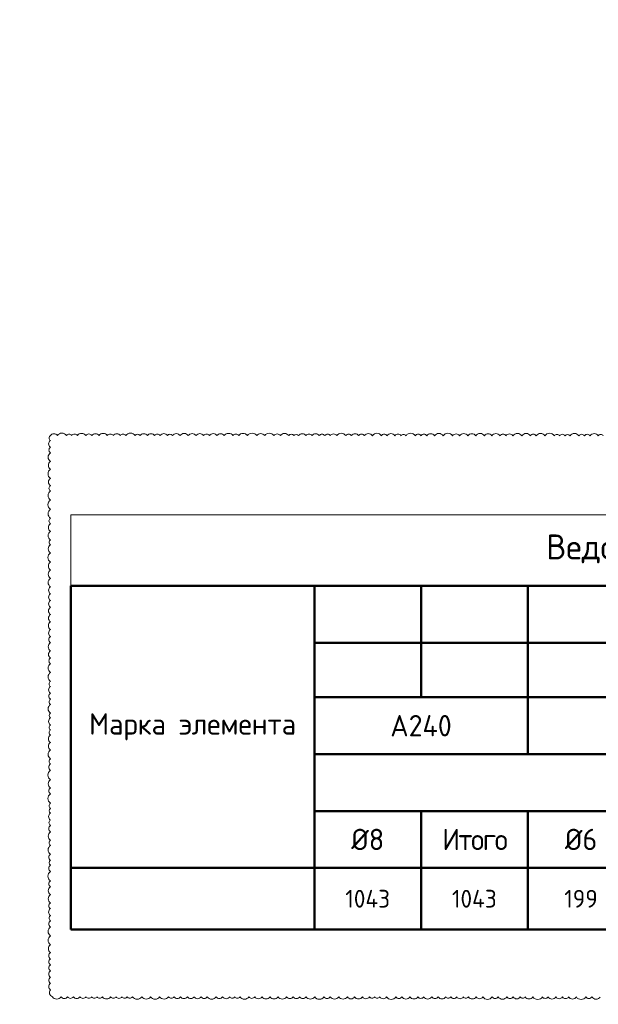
# Model space of a CAD drawing. Header units: millimetres. Extents: x 448962 to 1592680, y -326645 to -197113.
# Tile 4 of 256: x 487729 to 495866, y -279080 to -265227. Entities that reach past the tile are written whole.
import ezdxf

# ---------------------------------------------------------------- set-up
doc = ezdxf.new("R2010")
doc.units = ezdxf.units.MM
doc.layers.add('АС-Таблицы', color=7, linetype='Continuous', lineweight=20)
doc.layers.add('РАЗМЕРЫ', color=1, linetype='Continuous', lineweight=9)
doc.styles.add('GOST 2.304', font='CS_Gost2304.shx')
doc.styles.add('ГОСТ', font='GOST_Common.ttf')

# ---------------------------------------------------------------- blocks, each defined once
blk = doc.blocks.new('*T989')
at = {"layer": 'DEFPOINTS', "color": 8, "linetype": 'ByBlock', "lineweight": 0, "transparency": 16777216}
for p, q in [((0, 0), (19415, 0)), ((0, 0), (0, -1000)), ((19415, 0), (19415, -1000))]:
    blk.add_line(p, q, dxfattribs=at)
at = {"layer": 'АС-Таблицы', "color": 0, "linetype": 'ByBlock', "lineweight": 50, "transparency": 16777216}
for p, q in [((0, -1000), (19415, -1000)), ((0, -1000), (0, -5835)), ((3426, -1000), (3426, -5835)), ((4926, -1000), (4926, -2568)), ((6426, -1000), (6426, -3368)), ((17366, -1000), (17366, -5835)), ((19415, -1000), (19415, -5835)), ((3426, -1800), (17366, -1800)), ((15926, -1800), (15926, -5835)), ((3426, -2568), (15926, -2568)), ((3426, -3368), (15926, -3368)), ((3426, -4168), (15926, -4168)), ((4926, -4168), (4926, -5835)), ((6426, -4168), (6426, -5835)), ((7926, -4168), (7926, -5835)), ((9426, -4168), (9426, -5835)), ((10926, -4168), (10926, -5835)), ((12426, -4168), (12426, -5835)), ((13926, -4168), (13926, -5835)), ((0, -4968), (19415, -4968)), ((0, -5835), (19415, -5835))]:
    blk.add_line(p, q, dxfattribs=at)
at = {"layer": 'АС-Таблицы', "color": 0, "transparency": 16777216, "attachment_point": 5}
for s, insert, char_height, width, style in [('Ведомость расхода стали, кг', (9708, -500), 350, 19215.05, 'ГОСТ'), ('{\\fGOST Common|b0|i0|c204|p34;Изделия арматурные}', (11896, -1400), 300, 10938.13, 'GOST 2.304'), ('{\\fGOST Common|b0|i0|c204|p34;Арматура класса}', (11176, -2184), 300, 9498, 'GOST 2.304'), ('Марка элемента', (1713, -2984), 300, 3225.66, 'ГОСТ'), ('Общий  расход', (18390, -2984), 300, 1849.26, 'ГОСТ'), ('А240', (4926, -2968), 300, 2800, 'ГОСТ'), ('A500С', (11176, -2968), 300, 9300, 'ГОСТ'), ('{\\T0.9;Всего}', (16646, -3384), 300, 1240.13, 'ГОСТ'), ('ГОСТ 34028-2016', (9676, -3768), 300, 12300, 'ГОСТ'), ('{\\T0.9;Итого}', (5676, -4568), 300, 1300, 'ГОСТ'), ('{\\T0.9;Итого}', (14926, -4568), 300, 1800, 'ГОСТ'), ('1043', (5676, -5402), 250, 1300, 'ГОСТ'), ('2140', (11676, -5402), 250, 1300, 'ГОСТ'), ('18353', (14926, -5402), 250, 1800, 'ГОСТ'), ('19396', (16646, -5402), 250, 1240.13, 'ГОСТ'), ('19396', (18390, -5402), 250, 1849.26, 'ГОСТ')]:
    blk.add_mtext(s, dxfattribs=dict(at, insert=insert, char_height=char_height, width=width, style=style))
at = {"layer": 'АС-Таблицы', "color": 150, "transparency": 16777216, "width": 1300, "attachment_point": 5, "style": 'ГОСТ'}
for s, insert, char_height in [('{\\C200;%%C8}', (4176, -4568), 300), ('{\\C200;%%C6}', (7176, -4568), 300), ('{\\C200;%%C10} ', (8676, -4568), 300), ('{\\C200;%%C12} ', (10176, -4568), 300), ('{\\C200;%%C16}', (11676, -4568), 300), ('{\\C200;%%C20}', (13176, -4568), 300), ('1043', (4176, -5402), 250), ('199', (7176, -5402), 250), ('14263', (8676, -5402), 250), ('1751', (10176, -5402), 250), ('0', (13176, -5402), 250)]:
    blk.add_mtext(s, dxfattribs=dict(at, insert=insert, char_height=char_height))

msp = doc.modelspace()

# ---------------------------------------------------------------- linework, layer by layer
at = {"layer": 'РАЗМЕРЫ', "color": 240, "true_color": 0xed1f24}
msp.add_lwpolyline([(495935.2, -271080.9, 0.5205671), (495864.9, -271080.9, 0.5205671), (495751.6, -271080.9, 0.5205671), (495671.8, -271080.8, 0.5205671), (495592.3, -271080.8, 0.5205671), (495468.1, -271080.8, 0.5205671), (495400.4, -271080.7, 0.5205671), (495323, -271080.7, 0.5205671), (495248.6, -271080.7, 0.5205671), (495115.4, -271080.6, 0.5205671), (494993.2, -271080.6, 0.5205671), (494911.3, -271080.5, 0.5205671), (494790.7, -271080.5, 0.5205671), (494666.2, -271080.4, 0.5205671), (494567.7, -271080.4, 0.5205671), (494484.3, -271080.4, 0.5205671), (494368.9, -271080.3, 0.5205671), (494265.8, -271080.3, 0.5205671), (494142.6, -271080.2, 0.5205671), (494032.4, -271080.2, 0.5205671), (493915.1, -271080.1, 0.5205671), (493817.5, -271080.1, 0.5205671), (493684.8, -271080.1, 0.5205671), (493563.2, -271080, 0.5205671), (493455.2, -271080, 0.5205671), (493372.9, -271079.9, 0.5205671), (493293, -271079.9, 0.5205671), (493162.7, -271079.8, 0.5205671), (493093.6, -271079.8, 0.5205671), (493005.7, -271079.8, 0.5205671), (492894.2, -271079.7, 0.5205671), (492815.5, -271079.7, 0.5205671), (492688.9, -271079.7, 0.5205671), (492578.6, -271079.6, 0.5205671), (492494.2, -271079.6, 0.5205671), (492396.2, -271079.5, 0.5205671), (492314.4, -271079.5, 0.5205671), (492187.4, -271079.5, 0.5205671), (492097.9, -271079.4, 0.5205671), (492020.6, -271079.4, 0.5205671), (491941, -271079.4, 0.5205671), (491841.4, -271079.3, 0.5205671), (491754.8, -271079.3, 0.5205671), (491652.1, -271079.3, 0.5205671), (491585.1, -271079.2, 0.5205671), (491512.4, -271079.2, 0.5205671), (491395, -271079.2, 0.5205671), (491303.1, -271079.1, 0.5205671), (491174.5, -271079.1, 0.5205671), (491063.4, -271079, 0.5205671), (490931, -271079, 0.5205671), (490809.1, -271078.9, 0.5205671), (490727.9, -271078.9, 0.5205671), (490605.4, -271078.8, 0.5205671), (490503.7, -271078.8, 0.5205671), (490398, -271078.8, 0.5205671), (490315, -271078.7, 0.5205671), (490209.6, -271078.7, 0.5205671), (490100.1, -271078.7, 0.5205671), (489984.2, -271078.6, 0.5205671), (489877, -271078.6, 0.5205671), (489807.5, -271078.5, 0.5205671), (489703.4, -271078.5, 0.5205671), (489625.7, -271078.5, 0.5205671), (489524.8, -271078.4, 0.5205671), (489421.7, -271078.4, 0.5205671), (489353.3, -271078.4, 0.5205671), (489222.2, -271078.3, 0.5205671), (489144.4, -271078.3, 0.5205671), (489045, -271078.2, 0.5205671), (488961.3, -271078.2, 0.5205671), (488845.4, -271078.2, 0.5205671), (488744, -271078.1, 0.5205671), (488658.8, -271078.1, 0.5205671), (488540.1, -271078, 0.5205671), (488461.4, -271078, 0.5205671), (488387.8, -271078, 0.5205671), (488259, -271077.9, 0.5205671), (488160.7, -271077.9, 0.5205671), (488160.7, -271149.1, 0.5205671), (488160.7, -271243, 0.5205671), (488160.7, -271321.8, 0.5205671), (488160.7, -271442.1, 0.5205671), (488160.7, -271551, 0.5205671), (488160.7, -271680.2, 0.5205671), (488160.7, -271782, 0.5205671), (488160.7, -271858.6, 0.5205671), (488160.7, -271985.2, 0.5205671), (488160.7, -272115.7, 0.5205671), (488160.7, -272241.8, 0.5205671), (488160.7, -272318, 0.5205671), (488160.7, -272425.9, 0.5205671), (488160.7, -272545.9, 0.5205671), (488160.7, -272614.6, 0.5205671), (488160.7, -272728.7, 0.5205671), (488160.7, -272859.3, 0.5205671), (488160.7, -272969.9, 0.5205671), (488160.7, -273087.1, 0.5205671), (488160.7, -273206.6, 0.5205671), (488160.7, -273302.9, 0.5205671), (488160.7, -273398.9, 0.5205671), (488160.7, -273494.2, 0.5205671), (488160.7, -273596.4, 0.5205671), (488160.7, -273697.7, 0.5205671), (488160.7, -273808, 0.5205671), (488160.7, -273906.8, 0.5205671), (488160.7, -273991.1, 0.5205671), (488160.7, -274106.8, 0.5205671), (488160.7, -274207.4, 0.5205671), (488160.7, -274288, 0.5205671), (488160.7, -274410.3, 0.5205671), (488160.7, -274536.5, 0.5205671), (488160.7, -274608.8, 0.5205671), (488160.7, -274702.2, 0.5205671), (488160.7, -274788, 0.5205671), (488160.7, -274861.5, 0.5205671), (488160.7, -274982.2, 0.5205671), (488160.7, -275050.3, 0.5205671), (488160.7, -275148.2, 0.5205671), (488160.7, -275222.4, 0.5205671), (488160.7, -275292.8, 0.5205671), (488160.7, -275397.8, 0.5205671), (488160.7, -275500.8, 0.5205671), (488160.7, -275626.6, 0.5205671), (488160.7, -275699.4, 0.5205671), (488160.7, -275787.4, 0.5205671), (488160.7, -275920.2, 0.5205671), (488160.7, -276035.9, 0.5205671), (488160.7, -276118.6, 0.5205671), (488160.7, -276251, 0.5205671), (488160.7, -276322.6, 0.5205671), (488160.7, -276390.9, 0.5205671), (488160.7, -276487.3, 0.5205671), (488160.7, -276563.3, 0.5205671), (488160.7, -276653.7, 0.5205671), (488160.7, -276770.8, 0.5205671), (488160.7, -276844.1, 0.5205671), (488160.7, -276969.4, 0.5205671), (488160.7, -277053.3, 0.5205671), (488160.7, -277121.6, 0.5205671), (488160.7, -277211.8, 0.5205671), (488160.7, -277344.3, 0.5205671), (488160.7, -277425.5, 0.5205671), (488160.7, -277536.8, 0.5205671), (488160.7, -277652.4, 0.5205671), (488160.7, -277733.4, 0.5205671), (488160.7, -277830.3, 0.5205671), (488160.7, -277903.6, 0.5205671), (488160.7, -277992.6, 0.5205671), (488160.7, -278116.4, 0.5205671), (488160.7, -278242.3, 0.5205671), (488160.7, -278352, 0.5205671), (488160.7, -278441.8, 0.5205671), (488160.7, -278525.1, 0.5205671), (488160.7, -278608.7, 0.5205671), (488160.7, -278701, 0.5205671), (488160.7, -278783.9, 0.5205671), (488160.7, -278876.1, 0.5205671), (488189.4, -278973.9, 0.5205671), (488310.7, -278973.9, 0.5205671), (488401.1, -278974, 0.5205671), (488484.2, -278974, 0.5205671), (488574.6, -278974, 0.5205671), (488662.3, -278974.1, 0.5205671), (488740.5, -278974.1, 0.5205671), (488814, -278974.1, 0.5205671), (488892.7, -278974.1, 0.5205671), (489008.1, -278974.2, 0.5205671), (489081.5, -278974.2, 0.5205671), (489168.5, -278974.3, 0.5205671), (489240.4, -278974.3, 0.5205671), (489314.3, -278974.3, 0.5205671), (489447.1, -278974.4, 0.5205671), (489570.7, -278974.4, 0.5205671), (489697.2, -278974.5, 0.5205671), (489821.6, -278974.5, 0.5205671), (489902, -278974.5, 0.5205671), (489989.9, -278974.6, 0.5205671), (490088.2, -278974.6, 0.5205671), (490180, -278974.6, 0.5205671), (490280.2, -278974.7, 0.5205671), (490366.6, -278974.7, 0.5205671), (490491.8, -278974.8, 0.5205671), (490581.2, -278974.8, 0.5205671), (490683.6, -278974.8, 0.5205671), (490754.1, -278974.9, 0.5205671), (490827.4, -278974.9, 0.5205671), (490952.1, -278975, 0.5205671), (491034, -278975, 0.5205671), (491137.2, -278975, 0.5205671), (491249.5, -278975.1, 0.5205671), (491362.2, -278975.1, 0.5205671), (491482.9, -278975.2, 0.5205671), (491574.6, -278975.2, 0.5205671), (491666.7, -278975.2, 0.5205671), (491755.9, -278975.3, 0.5205671), (491877.4, -278975.3, 0.5205671), (492008.4, -278975.4, 0.5205671), (492095.2, -278975.4, 0.5205671), (492215.6, -278975.4, 0.5205671), (492336.8, -278975.5, 0.5205671), (492439.3, -278975.5, 0.5205671), (492548.2, -278975.6, 0.5205671), (492648.7, -278975.6, 0.5205671), (492722.4, -278975.6, 0.5205671), (492791.2, -278975.7, 0.5205671), (492888.4, -278975.7, 0.5205671), (493020.3, -278975.8, 0.5205671), (493104.3, -278975.8, 0.5205671), (493216.8, -278975.8, 0.5205671), (493328, -278975.9, 0.5205671), (493409.2, -278975.9, 0.5205671), (493523.9, -278976, 0.5205671), (493615.9, -278976, 0.5205671), (493719.8, -278976, 0.5205671), (493791.9, -278976.1, 0.5205671), (493874, -278976.1, 0.5205671), (493968.6, -278976.1, 0.5205671), (494039.8, -278976.2, 0.5205671), (494148.9, -278976.2, 0.5205671), (494243.9, -278976.2, 0.5205671), (494372.5, -278976.3, 0.5205671), (494456.8, -278976.3, 0.5205671), (494581, -278976.4, 0.5205671), (494668.8, -278976.4, 0.5205671), (494767.9, -278976.4, 0.5205671), (494838.1, -278976.5, 0.5205671), (494947.3, -278976.5, 0.5205671), (495080.5, -278976.6, 0.5205671), (495158.1, -278976.6, 0.5205671), (495269.6, -278976.6, 0.5205671), (495361.5, -278976.7, 0.5205671), (495448.8, -278976.7, 0.5205671), (495558.1, -278976.8, 0.5205671), (495690.7, -278976.8, 0.5205671), (495776.2, -278976.8, 0.5205671), (495894.2, -278976.9, 0.5205671)], format="xyb", dxfattribs=at)

# ---------------------------------------------------------------- block references
msp.add_blockref('*T989', (488447.3, -272192.3))

# ---------------------------------------------------------------- texts
note = msp.add_mtext_dynamic_manual_height_columns('\\pi1250;{\\H1.5152x;Общие указания :\\P}Настоящий подраздел разработан в составе рабочей документации на строительство объекта {\\H2.4344x; }"Строительство жилого комплекса со встроенными помещениями общественного-делового и коммерческого {\\H1.3552x; }назначения по адресу: г. Чита, ул. 1-я Коллективная. Жилой дом со встроенными помещениями {\\H1.71569x; }общественно-делового и коммерческого назначения на первом этаже здания и встроенно-пристроенным {\\H1.59543x; }поликлиническим учреждением (поз. 2.2-2.3){\\H1.73486x; }\\P1.^I" Решения рабочей Документации разработаны на основании:{\\H1.67588x; }\\Pзадания на проектирование, выданного заказчиком;{\\H1.60804x; }\\P-^Iрешений стадии "Проектная Документация (проект №24-04-КР.2)"{\\H1.73065x; }\\Pразработанных ООО "Комплексная проектно-сопроводительная компания", утвержденных {\\H1.67728x; }заказчиком;{\\H1.60757x; }\\PВ соответствии с требованиями нормативных документов:{\\H1.63081x; }\\P-^IФЗ №184 "О техническом регулировании";{\\H1.62306x; }\\P-^IФЗ №123 "Технический регламент о требованиях пожарной безопасности";{\\H1.62565x; }\\P-^IСП 20.13330.2016 "Нагрузки и воздействия",{\\H1.62478x; }\\P-^IСП 63.13330.2018 "Бетонные и железобетонные конструкции. Основные положения".{\\H1.62507x; }\\P-^IСП 22.13330.2016 "Основания зданий и сооружений";{\\H1.62498x; }\\P-^IСП 45.13330.2017 "Земляные сооружения, основания и фундаменты".{\\H1.62501x; }\\P2.^IПри работах по устройству монолитных конструкций руководствоваться СП 70.13330.2012 {\\H1.625x; }"Несущие и ограждающие конструкции".{\\H1.625x; }\\P3.^IЗа относительную отметку 0,000 принята отметка чистого пола первого этажа, {\\H1.625x; }соответствующая абсолютной отметке 648,00 в Балтийской системе высот.{\\H1.625x; }\\P4.^IПеречень видов работ, Зля которых необходимо составлять акты освидетельствования {\\H1.625x; }скрытых работ: {\\H1.625x; }\\PБетонные и железобетонные конструкции монолитные:{\\H1.625x; }\\Pармирование; защитные слои,- анкеровка арматуры; установка закладных деталей.{\\H1.625x; }\\PМонтаж сборных железобетонных и бетонных конструкций:{\\H1.625x; }\\Pсварка и антикоррозионное покрыт при отсутствии актов освиветельствования превшествующих {\\H1.625x; }скрытых работ во всех случаях.{\\H1.625x; }\\P1. Железобетонные конструкции разработаны в соответствии СП 22.13330.2016 "Основания зданий и {\\H1.62576x; }сооружений", СП 63.13330.2018 "Бетонные и железобетонные конструкции. Общие положения".{\\H1.62541x; }\\P2. Несущие конструкции здания рассчитаны и запроектированы для данных геологических условий. {\\H1.62486x; }\\P3. Арматура класса А240 и А500С по ГОСТ Р 34028-2016, материал монолитных конструкций ниже {\\H1.62505x; }нуля - бетон тяжелый класса В25 по ГОСТ 26633-2015.{\\H1.62498x; }\\P4. Работы по бетонированию монолитных конструкций вести в соответствии со СП 70.13330.2012 {\\H1.62501x; }"Несущие и ограждающие конструкции".{\\H1.625x; }\\P5. Все строительно-монтажные работы необходимо выполнять в соответствии со СНиП 12-03-2001 {\\H1.625x; }"Безопасность труда в строительстве. Часть 1. Общие требования.", Безопасность труда в строительстве. {\\H1.625x; }Часть 2. Строительное производство". Строительство здания должно производиться в соответствии с {\\H1.625x; }проектом производства работ (ППР).{\\H1.725x; }\\PПри отсутствии ППР производство строительно-монтажных работ запрещается.{\\H1.67917x; }\\P6. Бетон конструкции должны удовлетворять требованиям ГОСТ 26633-2015, ГОСТ 25192-2012.{\\H1.60694x; }\\P7. Бетон следует укладывать в бетонные конструкции горизонтальными слоями одинаковой {\\H1.63102x; }толщины без разрывов, с последовательным направлением укладки в одну сторону во всех слоях.{\\H1.62299x; }\\P8. В начальный период твердения бетон необходимо защищать от попадания атмосферных осадков {\\H1.62567x; }или потерь влаги.{\\H1.62478x; }\\P9. При перерывах в бетонировании устраивать рабочие швы бетонирования. Места рабочих швов {\\H1.62507x; }бетонирования разработать в ППР и согласовать с авторским надзором. С поверхности рабочих швов {\\H1.62498x; }удалить цементную плёнку металлическими щётками с последующей поливкой водой. В рабочем шве {\\H1.62501x; }устанавливать вертикальные сетки из проволоки ячейкой 50x50мм. Поверхность рабочих швов должна быть {\\H1.625x; }перпендикулярна поверхности плиты. {\\H1.625x; }\\P10. Арматурные изделия изготавливать в соответствии с ГОСТ Р 57997-2017, ГОСТ 5264-80, ГОСТ {\\H1.625x; }14098-2014.{\\H1.625x; }\\P11. Плоские сетки и каркасы изготавливать с помощью контактной точечной сварки (кроме {\\H1.725x; }оговоренных случаев).{\\H1.77917x; }\\P12. Расчётные сопротивления сборных соединений и материалы для сборки принимать по табл. Г1, Г2 {\\H1.66111x; }СП 52-101-2003.{\\H1.61296x; }\\P13. Стыки арматурных стержней должны иметь длину перепуска (нахлёстка) не менее указанной в {\\H1.72901x; }проекте. В неоговоренных случаях длину стыка рабочей арматуры внахлёстку без сварки принимать по {\\H1.67783x; }п.8.3.27 СП 52-101-2003. {\\H1.60739x; }\\P14. Толщина защитного слоя бетона для рабочей арматуры должна соответствовать значениям, {\\H1.63087x; }указанным в проекте. {\\H1.62304x; }\\PВ неоговоренных случаях принимать не менее 25мм.{\\H1.62565x; }\\P{\\H1.62478x; }', width=16929.188, gutter_width=1000, heights=[39809.3, 0], dxfattribs=dict(insert=(470783.2, -245157.9), char_height=250, attachment_point=1, style='ГОСТ'))
for column, words in zip(note.columns.linked_columns, ['\\pi1250;15. Уход за свежеуложенным бетоном начинать сразу после укладки бетонной смеси и осуществлять до достижения прочности бетона не менее 70% от проектной.{\\H1.83409x; }\\P16. Распалубку плит  осуществлять по достижении прочности бетона не менее 80% от проектной.{\\H1.55672x; }\\P17. Два крайних арматурных стержня, расположенных по контуру плиты, привязать ко всем {\\H1.64842x; }стержням в местах пересечений.{\\H1.61719x; }\\P18. В процессе производства работ предусмотреть мероприятия по противопожарной защите и {\\H1.6276x; }контролю за выполнением правил пожарной безопасности на всех этапах строительства.{\\H1.62413x; }\\P19. Все работы Выполнять по проекту производства работ (ППР), согласованному с организациями, {\\H1.72529x; }ответственными за эксплуатацию существующих инженерных сетей и дорог на существующей площадке.{\\H1.67907x; }\\P20. Проект рассчитан на производство работ в период положительных температур. В случае {\\H1.60698x; }выполнения работ при отрицательных температурах необходимо выполнять требования СНиП часть 3 по {\\H1.63101x; }производству работ и ППР.{\\H1.623x; }\\P21. При минимальной температуре воздуха до минус 15°С допускается:{\\H1.62567x; }\\P - выдерживание бетона в конструкции методом термоса, при предварительном разогреве бетонной {\\H1.62478x; }смеси, {\\H1.62507x; }\\P -форсированный электроразогрев бетона в конструкции с повторным уплотнением.{\\H1.62498x; }\\PПри минимальной температуре воздуха до минус 25°С допускается:{\\H1.62501x; }\\P -обогрев бетона в греющей опалубке с помощью низкотемпературных электронагревателей,{\\H1.625x; }\\P -электродный сквозной прогреб бетона,{\\H1.625x; }\\P -электрообогрев с помощью греющего провода.{\\H1.625x; }']):
    column.text = words

doc.saveas('drawing.dxf')
